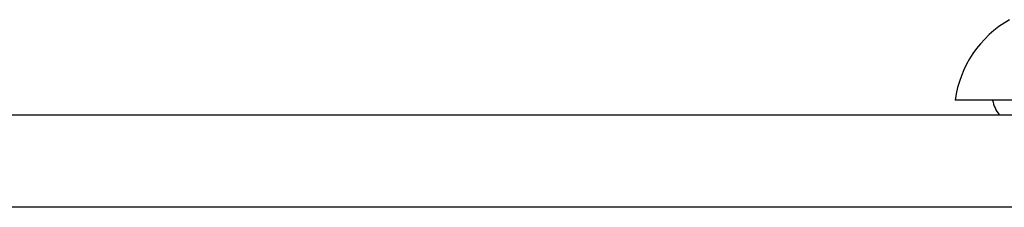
# Model space of a CAD drawing. Header units: inches. Extents: x 20 to 506, y 54 to 236.
# Tile 83 of 245: x 113.114 to 114.17, y 230.33 to 230.531. Entities that reach past the tile are written whole.
import ezdxf

# ---------------------------------------------------------------- set-up
doc = ezdxf.new("R2010")
doc.units = ezdxf.units.IN
doc.header["$MEASUREMENT"] = 0
doc.layers.add('Visible Edges(ANSI)', color=7, linetype='Continuous', lineweight=25)
doc.layers.add('Visible Tangent Edges(ANSI)', color=7, linetype='Continuous', lineweight=25)

msp = doc.modelspace()

# ---------------------------------------------------------------- linework, layer by layer
at = {"layer": 'Visible Edges(ANSI)'}
for p, q in [((114.1905, 230.4452), (114.1177, 230.4452)), ((68.4479, 230.4294), (116.0529, 230.4294))]:
    msp.add_line(p, q, dxfattribs=at)
for centre, radius, start, end in [((114.2347, 230.4289), 0.1181, 119.8169, 172.0587), ((114.1965, 230.453), 0.0394, 191.537, 216.8699)]:
    msp.add_arc(centre, radius, start, end, dxfattribs=at)
at = {"layer": 'Visible Tangent Edges(ANSI)'}
msp.add_line((116.0529, 230.3304), (68.4479, 230.3304), dxfattribs=at)

doc.saveas('drawing.dxf')
